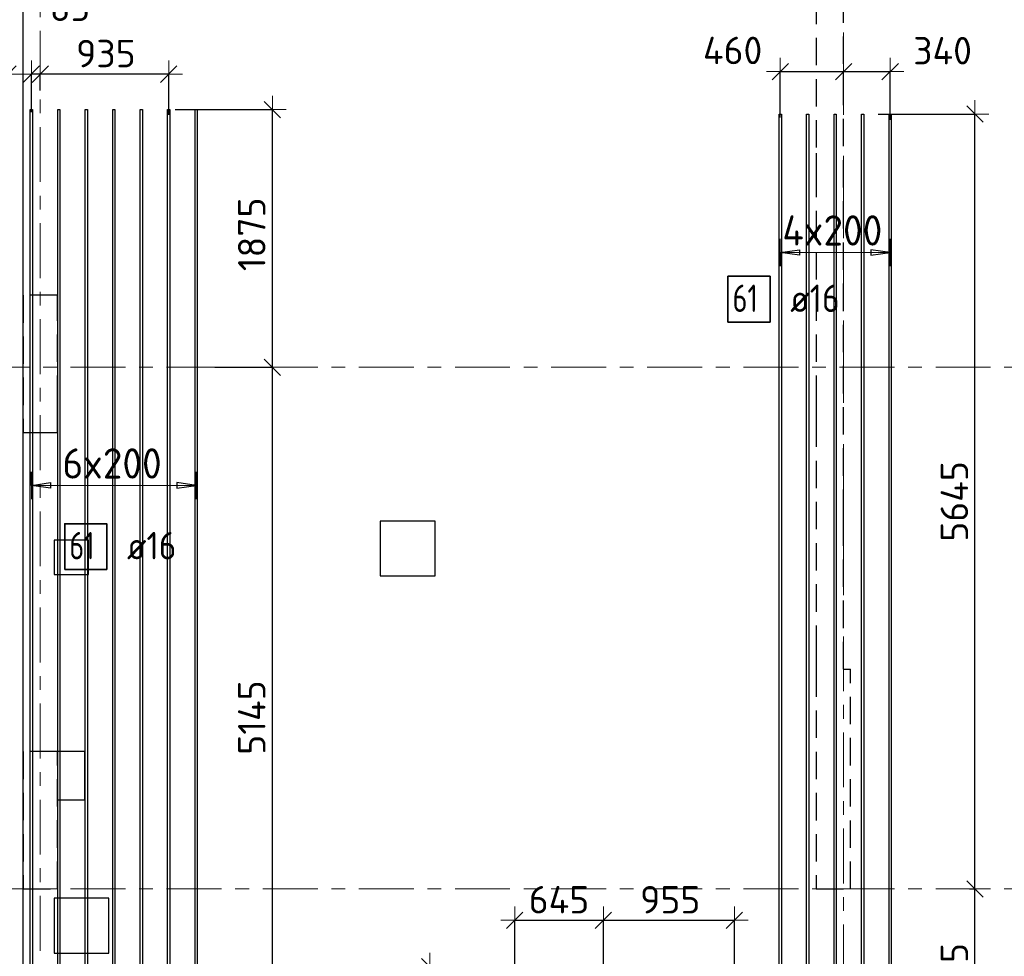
# Model space of a CAD drawing. Header units: metres. Extents: x -38 to 98, y -15 to 19.
# Tile 22 of 64: x 32.7 to 39.87, y 8.51 to 15.33. Entities that reach past the tile are written whole.
import ezdxf

# ---------------------------------------------------------------- set-up
doc = ezdxf.new("R2010")
doc.units = ezdxf.units.M
doc.header["$PDMODE"] = 65
for name, pattern in [('______11', [0.5, 0.4, -0.05, 0, -0.05]), ('______2', [0.27, 0.2, -0.07]), ('______5', [1.1, 0.8, -0.1, 0.1, -0.1])]:
    doc.linetypes.add(name, pattern=pattern)
for name, color, linetype, lineweight in [('XR$2$Осевая линия (1)', 7, '______5', 13), ('XR$3$Перекрытие (1)', 7, 'Continuous', 35), ('XR$3$Размерная линия (1)', 7, 'Continuous', 13), ('XR$5$Стена (1)', 7, 'Continuous', 35)]:
    doc.layers.add(name, color=color, linetype=linetype, lineweight=lineweight)
doc.layers.add('XR$3$Арм.стержн.Доп. Арм. верхн.зоны У', color=7, linetype='Continuous', lineweight=35, true_color=0x739641)
doc.styles.add('ISOCPEUR', font='txt')
doc.dimstyles.new('DIMSTYLE_3', dxfattribs={"dimtxt": 0.2, "dimasz": 0.2, "dimexe": 0, "dimexo": 0, "dimgap": 0.1, "dimtad": 2, "dimdec": 0, "dimlfac": 1000, "dimrnd": 5, "dimzin": 12, "dimdsep": 46, "dimtxsty": 'ISOCPEUR', "dimblk1": 'ALL_ML_STRICH', "dimblk2": 'ALL_ML_STRICH', "dimsah": 1, "dimcen": 0, "dimclrd": 7, "dimclre": 256, "dimclrt": 7, "dimadec": 0, "dimazin": 0, "dimtfac": 1, "dimtdec": 0, "dimtix": 1, "dimtmove": 2, "dimatfit": 3, "dimfxl": 0, "dimtzin": 0, "dimlwd": 0, "dimlwe": -3, "dimarcsym": 0})
doc.dimstyles.new('DIMSTYLE_7', dxfattribs={"dimtxt": 0.2, "dimasz": 0.2, "dimexe": 0, "dimexo": 0, "dimgap": 0.1, "dimtad": 2, "dimdec": 0, "dimlfac": 1000, "dimrnd": 5, "dimzin": 12, "dimdsep": 46, "dimtxsty": 'ISOCPEUR', "dimblk1": 'ALL_ML_STRICH', "dimblk2": 'ALL_ML_STRICH', "dimsah": 1, "dimcen": 0, "dimclrd": 7, "dimclre": 256, "dimclrt": 7, "dimadec": 0, "dimazin": 0, "dimtfac": 1, "dimtdec": 0, "dimtix": 1, "dimtmove": 2, "dimatfit": 3, "dimfxl": 0, "dimtvp": 1.2, "dimtzin": 0, "dimlwd": 0, "dimlwe": -3, "dimarcsym": 0})

# ---------------------------------------------------------------- blocks, each defined once
blk = doc.blocks.new('ALL_ML_STRICH')
at = {"color": 0, "linetype": 'ByBlock', "lineweight": -2}
for p, q in [((0, -0.5), (0, 0.5)), ((-1, 0), (0.5, 0)), ((-0.3, -0.3), (0.3, 0.3))]:
    blk.add_line(p, q, dxfattribs=at)
blk = doc.blocks.new('*D134')
at = {"layer": 'DEFPOINTS', "color": 7, "linetype": 'Continuous', "lineweight": 13, "transparency": 33554687}
for p in [(32.55, 14.9354), (32.55, 14.7952), (32.6146, 14.6376)]:
    blk.add_point(p, dxfattribs=at)
at = {"layer": 'XR$3$Размерная линия (1)', "color": 9, "linetype": 'Continuous', "lineweight": -2, "true_color": 0xc7c7c7, "transparency": 33554687}
for p, q in [((32.55, 14.8152), (32.55, 14.9354)), ((32.6146, 14.6576), (32.6146, 14.9354))]:
    blk.add_line(p, q, dxfattribs=at)
at = {"layer": 'XR$3$Размерная линия (1)', "color": 7, "linetype": 'Continuous', "lineweight": -2, "transparency": 33554687}
blk.add_line((32.55, 14.9354), (32.6146, 14.9354), dxfattribs=at)
at = {"layer": 'XR$3$Размерная линия (1)', "color": 7, "linetype": 'Continuous', "lineweight": 13, "transparency": 33554687, "xscale": 0.2, "yscale": 0.2, "zscale": 0.2}
blk.add_blockref('ALL_ML_STRICH', (32.6146, 14.9354), dxfattribs=at)
at = {"layer": 'XR$3$Размерная линия (1)', "color": 7, "linetype": 'Continuous', "lineweight": 13, "transparency": 33554687, "xscale": 0.2, "yscale": 0.2, "zscale": 0.2, "rotation": 180}
blk.add_blockref('ALL_ML_STRICH', (32.55, 14.9354), dxfattribs=at)
at = {"layer": 'XR$3$Размерная линия (1)', "color": 7, "linetype": 'Continuous', "lineweight": 13, "transparency": 33554687, "insert": (32.3526, 15.4228), "char_height": 0.2, "width": 0.4, "attachment_point": 5, "style": 'ISOCPEUR'}
blk.add_mtext('\\A1;{65}', dxfattribs=at)
blk = doc.blocks.new('*D135')
at = {"layer": 'DEFPOINTS', "color": 7, "linetype": 'Continuous', "lineweight": 13, "transparency": 33554687}
for p in [(33.7854, 14.9354), (32.85, 14.7952), (33.7854, 14.6201)]:
    blk.add_point(p, dxfattribs=at)
at = {"layer": 'XR$3$Размерная линия (1)', "color": 9, "linetype": 'Continuous', "lineweight": -2, "true_color": 0xc7c7c7, "transparency": 33554687}
for p, q in [((32.85, 14.8152), (32.85, 14.9354)), ((33.7854, 14.6401), (33.7854, 14.9354))]:
    blk.add_line(p, q, dxfattribs=at)
at = {"layer": 'XR$3$Размерная линия (1)', "color": 7, "linetype": 'Continuous', "lineweight": -2, "transparency": 33554687}
blk.add_line((33.7854, 14.9354), (32.85, 14.9354), dxfattribs=at)
at = {"layer": 'XR$3$Размерная линия (1)', "color": 7, "linetype": 'Continuous', "lineweight": 13, "transparency": 33554687, "xscale": 0.2, "yscale": 0.2, "zscale": 0.2}
for p, rotation in [((32.85, 14.9354), 180), ((33.7854, 14.9354), 360)]:
    blk.add_blockref('ALL_ML_STRICH', p, dxfattribs=dict(at, rotation=rotation))
at = {"layer": 'XR$3$Размерная линия (1)', "color": 7, "linetype": 'Continuous', "lineweight": 13, "transparency": 33554687, "insert": (33.3277, 15.0854), "char_height": 0.2, "width": 0.6, "attachment_point": 5, "style": 'ISOCPEUR'}
blk.add_mtext('\\A1;{935}', dxfattribs=at)
blk = doc.blocks.new('*D136')
at = {"layer": 'DEFPOINTS', "color": 7, "linetype": 'Continuous', "lineweight": 13, "transparency": 33554687}
for p in [(32.85, 14.9354), (32.85, 14.7952), (32.7854, 14.6376)]:
    blk.add_point(p, dxfattribs=at)
at = {"layer": 'XR$3$Размерная линия (1)', "color": 9, "linetype": 'Continuous', "lineweight": -2, "true_color": 0xc7c7c7, "transparency": 33554687}
for p, q in [((32.7854, 14.6576), (32.7854, 14.9354)), ((32.85, 14.8152), (32.85, 14.9354))]:
    blk.add_line(p, q, dxfattribs=at)
at = {"layer": 'XR$3$Размерная линия (1)', "color": 7, "linetype": 'Continuous', "lineweight": -2, "transparency": 33554687}
blk.add_line((32.85, 14.9354), (32.7854, 14.9354), dxfattribs=at)
at = {"layer": 'XR$3$Размерная линия (1)', "color": 7, "linetype": 'Continuous', "lineweight": 13, "transparency": 33554687, "xscale": 0.2, "yscale": 0.2, "zscale": 0.2}
for p, rotation in [((32.85, 14.9354), 360), ((32.7854, 14.9354), 180)]:
    blk.add_blockref('ALL_ML_STRICH', p, dxfattribs=dict(at, rotation=rotation))
at = {"layer": 'XR$3$Размерная линия (1)', "color": 7, "linetype": 'Continuous', "lineweight": 13, "transparency": 33554687, "insert": (33.0674, 15.4228), "char_height": 0.2, "width": 0.4, "attachment_point": 5, "style": 'ISOCPEUR'}
blk.add_mtext('\\A1;{65}', dxfattribs=at)
blk = doc.blocks.new('*D137')
at = {"layer": 'DEFPOINTS', "color": 7, "linetype": 'Continuous', "lineweight": 13, "transparency": 33554687}
for p in [(34.1002, 12.8), (33.8313, 7.6567), (34.5398, 7.6567)]:
    blk.add_point(p, dxfattribs=at)
at = {"layer": 'XR$3$Размерная линия (1)', "color": 9, "linetype": 'Continuous', "lineweight": -2, "true_color": 0xc7c7c7, "transparency": 33554687}
for p, q in [((34.1202, 12.8), (34.5398, 12.8)), ((33.8513, 7.6567), (34.5398, 7.6567))]:
    blk.add_line(p, q, dxfattribs=at)
at = {"layer": 'XR$3$Размерная линия (1)', "color": 7, "linetype": 'Continuous', "lineweight": -2, "transparency": 33554687}
blk.add_line((34.5398, 7.6567), (34.5398, 12.8), dxfattribs=at)
at = {"layer": 'XR$3$Размерная линия (1)', "color": 7, "linetype": 'Continuous', "lineweight": 13, "transparency": 33554687, "xscale": 0.2, "yscale": 0.2, "zscale": 0.2}
for p, rotation in [((34.5398, 12.8), 90), ((34.5398, 7.6567), 270)]:
    blk.add_blockref('ALL_ML_STRICH', p, dxfattribs=dict(at, rotation=rotation))
at = {"layer": 'XR$3$Размерная линия (1)', "color": 7, "linetype": 'Continuous', "lineweight": 13, "transparency": 33554687, "insert": (34.3898, 10.2484), "char_height": 0.2, "width": 0.8, "attachment_point": 5, "rotation": 90, "style": 'ISOCPEUR'}
blk.add_mtext('\\A1;{5145}', dxfattribs=at)
blk = doc.blocks.new('*D138')
at = {"layer": 'DEFPOINTS', "color": 7, "linetype": 'Continuous', "lineweight": 13, "transparency": 33554687}
for p in [(33.8116, 14.6767), (34.1002, 12.8), (34.5398, 12.8)]:
    blk.add_point(p, dxfattribs=at)
at = {"layer": 'XR$3$Размерная линия (1)', "color": 9, "linetype": 'Continuous', "lineweight": -2, "true_color": 0xc7c7c7, "transparency": 33554687}
for p, q in [((33.8316, 14.6767), (34.5398, 14.6767)), ((34.1202, 12.8), (34.5398, 12.8))]:
    blk.add_line(p, q, dxfattribs=at)
at = {"layer": 'XR$3$Размерная линия (1)', "color": 7, "linetype": 'Continuous', "lineweight": -2, "transparency": 33554687}
blk.add_line((34.5398, 12.8), (34.5398, 14.6767), dxfattribs=at)
at = {"layer": 'XR$3$Размерная линия (1)', "color": 7, "linetype": 'Continuous', "lineweight": 13, "transparency": 33554687, "xscale": 0.2, "yscale": 0.2, "zscale": 0.2}
for p, rotation in [((34.5398, 14.6767), 90), ((34.5398, 12.8), 270)]:
    blk.add_blockref('ALL_ML_STRICH', p, dxfattribs=dict(at, rotation=rotation))
at = {"layer": 'XR$3$Размерная линия (1)', "color": 7, "linetype": 'Continuous', "lineweight": 13, "transparency": 33554687, "insert": (34.3898, 13.7684), "char_height": 0.2, "width": 0.8, "attachment_point": 5, "rotation": 90, "style": 'ISOCPEUR'}
blk.add_mtext('\\A1;{1875}', dxfattribs=at)
blk = doc.blocks.new('*D146')
at = {"layer": 'DEFPOINTS', "color": 7, "linetype": 'Continuous', "lineweight": 13, "transparency": 33554687}
for p in [(36.3881, 8.4336), (35.6866, 7.4), (35.8035, 7.4)]:
    blk.add_point(p, dxfattribs=at)
at = {"layer": 'XR$3$Размерная линия (1)', "color": 9, "linetype": 'Continuous', "lineweight": -2, "true_color": 0xc7c7c7, "transparency": 33554687}
for p, q in [((36.3681, 8.4336), (35.6866, 8.4336)), ((35.7835, 7.4), (35.6866, 7.4))]:
    blk.add_line(p, q, dxfattribs=at)
at = {"layer": 'XR$3$Размерная линия (1)', "color": 7, "linetype": 'Continuous', "lineweight": -2, "transparency": 33554687}
blk.add_line((35.6866, 7.4), (35.6866, 8.4336), dxfattribs=at)
at = {"layer": 'XR$3$Размерная линия (1)', "color": 7, "linetype": 'Continuous', "lineweight": 13, "transparency": 33554687, "xscale": 0.2, "yscale": 0.2, "zscale": 0.2}
for p, rotation in [((35.6866, 8.4336), 90), ((35.6866, 7.4), 270)]:
    blk.add_blockref('ALL_ML_STRICH', p, dxfattribs=dict(at, rotation=rotation))
at = {"layer": 'XR$3$Размерная линия (1)', "color": 7, "linetype": 'Continuous', "lineweight": 13, "transparency": 33554687, "insert": (35.5366, 7.9468), "char_height": 0.2, "width": 0.8, "attachment_point": 5, "rotation": 90, "style": 'ISOCPEUR'}
blk.add_mtext('\\A1;{1035}', dxfattribs=at)
blk = doc.blocks.new('*D147')
at = {"layer": 'DEFPOINTS', "color": 7, "linetype": 'Continuous', "lineweight": 13, "transparency": 33554687}
for p in [(39.5971, 9), (38.9504, 7.6251), (39.6561, 7.6251)]:
    blk.add_point(p, dxfattribs=at)
at = {"layer": 'XR$3$Размерная линия (1)', "color": 9, "linetype": 'Continuous', "lineweight": -2, "true_color": 0xc7c7c7, "transparency": 33554687}
for p, q in [((39.6171, 9), (39.6561, 9)), ((38.9704, 7.6251), (39.6561, 7.6251))]:
    blk.add_line(p, q, dxfattribs=at)
at = {"layer": 'XR$3$Размерная линия (1)', "color": 7, "linetype": 'Continuous', "lineweight": -2, "transparency": 33554687}
blk.add_line((39.6561, 7.6251), (39.6561, 9), dxfattribs=at)
at = {"layer": 'XR$3$Размерная линия (1)', "color": 7, "linetype": 'Continuous', "lineweight": 13, "transparency": 33554687, "xscale": 0.2, "yscale": 0.2, "zscale": 0.2}
for p, rotation in [((39.6561, 9), 90), ((39.6561, 7.6251), 270)]:
    blk.add_blockref('ALL_ML_STRICH', p, dxfattribs=dict(at, rotation=rotation))
at = {"layer": 'XR$3$Размерная линия (1)', "color": 7, "linetype": 'Continuous', "lineweight": 13, "transparency": 33554687, "insert": (39.5061, 8.3426), "char_height": 0.2, "width": 0.8, "attachment_point": 5, "rotation": 90, "style": 'ISOCPEUR'}
blk.add_mtext('\\A1;{1375}', dxfattribs=at)
blk = doc.blocks.new('*D148')
at = {"layer": 'DEFPOINTS', "color": 7, "linetype": 'Continuous', "lineweight": 13, "transparency": 33554687}
for p in [(38.9303, 14.6451), (39.5971, 9), (39.6561, 9)]:
    blk.add_point(p, dxfattribs=at)
at = {"layer": 'XR$3$Размерная линия (1)', "color": 9, "linetype": 'Continuous', "lineweight": -2, "true_color": 0xc7c7c7, "transparency": 33554687}
for p, q in [((38.9503, 14.6451), (39.6561, 14.6451)), ((39.6171, 9), (39.6561, 9))]:
    blk.add_line(p, q, dxfattribs=at)
at = {"layer": 'XR$3$Размерная линия (1)', "color": 7, "linetype": 'Continuous', "lineweight": -2, "transparency": 33554687}
blk.add_line((39.6561, 9), (39.6561, 14.6451), dxfattribs=at)
at = {"layer": 'XR$3$Размерная линия (1)', "color": 7, "linetype": 'Continuous', "lineweight": 13, "transparency": 33554687, "xscale": 0.2, "yscale": 0.2, "zscale": 0.2}
for p, rotation in [((39.6561, 14.6451), 90), ((39.6561, 9), 270)]:
    blk.add_blockref('ALL_ML_STRICH', p, dxfattribs=dict(at, rotation=rotation))
at = {"layer": 'XR$3$Размерная линия (1)', "color": 7, "linetype": 'Continuous', "lineweight": 13, "transparency": 33554687, "insert": (39.5061, 11.8226), "char_height": 0.2, "width": 0.8, "attachment_point": 5, "rotation": 90, "style": 'ISOCPEUR'}
blk.add_mtext('\\A1;{5645}', dxfattribs=at)
blk = doc.blocks.new('*D153')
at = {"layer": 'DEFPOINTS', "color": 7, "linetype": 'Continuous', "lineweight": 13, "transparency": 33554687}
for p in [(36.3045, 8.7713), (36.3045, 8.3228), (36.95, 8.0846)]:
    blk.add_point(p, dxfattribs=at)
at = {"layer": 'XR$3$Размерная линия (1)', "color": 9, "linetype": 'Continuous', "lineweight": -2, "true_color": 0xc7c7c7, "transparency": 33554687}
for p, q in [((36.3045, 8.3428), (36.3045, 8.7713)), ((36.95, 8.1046), (36.95, 8.7713))]:
    blk.add_line(p, q, dxfattribs=at)
at = {"layer": 'XR$3$Размерная линия (1)', "color": 7, "linetype": 'Continuous', "lineweight": -2, "transparency": 33554687}
blk.add_line((36.3045, 8.7713), (36.95, 8.7713), dxfattribs=at)
at = {"layer": 'XR$3$Размерная линия (1)', "color": 7, "linetype": 'Continuous', "lineweight": 13, "transparency": 33554687, "xscale": 0.2, "yscale": 0.2, "zscale": 0.2, "rotation": 180}
blk.add_blockref('ALL_ML_STRICH', (36.3045, 8.7713), dxfattribs=at)
at = {"layer": 'XR$3$Размерная линия (1)', "color": 7, "linetype": 'Continuous', "lineweight": 13, "transparency": 33554687, "xscale": 0.2, "yscale": 0.2, "zscale": 0.2}
blk.add_blockref('ALL_ML_STRICH', (36.95, 8.7713), dxfattribs=at)
at = {"layer": 'XR$3$Размерная линия (1)', "color": 7, "linetype": 'Continuous', "lineweight": 13, "transparency": 33554687, "insert": (36.6272, 8.9213), "char_height": 0.2, "width": 0.6, "attachment_point": 5, "style": 'ISOCPEUR'}
blk.add_mtext('\\A1;{645}', dxfattribs=at)
blk = doc.blocks.new('*D154')
at = {"layer": 'DEFPOINTS', "color": 7, "linetype": 'Continuous', "lineweight": 13, "transparency": 33554687}
for p in [(36.95, 8.7713), (37.9045, 8.3368), (36.95, 8.0846)]:
    blk.add_point(p, dxfattribs=at)
at = {"layer": 'XR$3$Размерная линия (1)', "color": 9, "linetype": 'Continuous', "lineweight": -2, "true_color": 0xc7c7c7, "transparency": 33554687}
for p, q in [((36.95, 8.1046), (36.95, 8.7713)), ((37.9045, 8.3568), (37.9045, 8.7713))]:
    blk.add_line(p, q, dxfattribs=at)
at = {"layer": 'XR$3$Размерная линия (1)', "color": 7, "linetype": 'Continuous', "lineweight": -2, "transparency": 33554687}
blk.add_line((36.95, 8.7713), (37.9045, 8.7713), dxfattribs=at)
at = {"layer": 'XR$3$Размерная линия (1)', "color": 7, "linetype": 'Continuous', "lineweight": 13, "transparency": 33554687, "xscale": 0.2, "yscale": 0.2, "zscale": 0.2, "rotation": 180}
blk.add_blockref('ALL_ML_STRICH', (36.95, 8.7713), dxfattribs=at)
at = {"layer": 'XR$3$Размерная линия (1)', "color": 7, "linetype": 'Continuous', "lineweight": 13, "transparency": 33554687, "xscale": 0.2, "yscale": 0.2, "zscale": 0.2}
blk.add_blockref('ALL_ML_STRICH', (37.9045, 8.7713), dxfattribs=at)
at = {"layer": 'XR$3$Размерная линия (1)', "color": 7, "linetype": 'Continuous', "lineweight": 13, "transparency": 33554687, "insert": (37.4372, 8.9213), "char_height": 0.2, "width": 0.6, "attachment_point": 5, "style": 'ISOCPEUR'}
blk.add_mtext('\\A1;{955}', dxfattribs=at)
blk = doc.blocks.new('*D155')
at = {"layer": 'DEFPOINTS', "color": 7, "linetype": 'Continuous', "lineweight": 13, "transparency": 33554687}
for p in [(38.2383, 14.9541), (38.7, 14.8376), (38.2383, 14.5995)]:
    blk.add_point(p, dxfattribs=at)
at = {"layer": 'XR$3$Размерная линия (1)', "color": 9, "linetype": 'Continuous', "lineweight": -2, "true_color": 0xc7c7c7, "transparency": 33554687}
for p, q in [((38.2383, 14.6195), (38.2383, 14.9541)), ((38.7, 14.8576), (38.7, 14.9541))]:
    blk.add_line(p, q, dxfattribs=at)
at = {"layer": 'XR$3$Размерная линия (1)', "color": 7, "linetype": 'Continuous', "lineweight": -2, "transparency": 33554687}
blk.add_line((38.2383, 14.9541), (38.7, 14.9541), dxfattribs=at)
at = {"layer": 'XR$3$Размерная линия (1)', "color": 7, "linetype": 'Continuous', "lineweight": 13, "transparency": 33554687, "xscale": 0.2, "yscale": 0.2, "zscale": 0.2, "rotation": 180}
blk.add_blockref('ALL_ML_STRICH', (38.2383, 14.9541), dxfattribs=at)
at = {"layer": 'XR$3$Размерная линия (1)', "color": 7, "linetype": 'Continuous', "lineweight": 13, "transparency": 33554687, "xscale": 0.2, "yscale": 0.2, "zscale": 0.2}
blk.add_blockref('ALL_ML_STRICH', (38.7, 14.9541), dxfattribs=at)
at = {"layer": 'XR$3$Размерная линия (1)', "color": 7, "linetype": 'Continuous', "lineweight": 13, "transparency": 33554687, "insert": (37.8915, 15.1081), "char_height": 0.2, "width": 0.6, "attachment_point": 5, "style": 'ISOCPEUR'}
blk.add_mtext('\\A1;{460}', dxfattribs=at)
blk = doc.blocks.new('*D156')
at = {"layer": 'DEFPOINTS', "color": 7, "linetype": 'Continuous', "lineweight": 13, "transparency": 33554687}
for p in [(38.7, 14.9541), (38.7, 14.8376), (39.0383, 14.5837)]:
    blk.add_point(p, dxfattribs=at)
at = {"layer": 'XR$3$Размерная линия (1)', "color": 9, "linetype": 'Continuous', "lineweight": -2, "true_color": 0xc7c7c7, "transparency": 33554687}
for p, q in [((38.7, 14.8576), (38.7, 14.9541)), ((39.0383, 14.6037), (39.0383, 14.9541))]:
    blk.add_line(p, q, dxfattribs=at)
at = {"layer": 'XR$3$Размерная линия (1)', "color": 7, "linetype": 'Continuous', "lineweight": -2, "transparency": 33554687}
blk.add_line((38.7, 14.9541), (39.0383, 14.9541), dxfattribs=at)
at = {"layer": 'XR$3$Размерная линия (1)', "color": 7, "linetype": 'Continuous', "lineweight": 13, "transparency": 33554687, "xscale": 0.2, "yscale": 0.2, "zscale": 0.2, "rotation": 180}
blk.add_blockref('ALL_ML_STRICH', (38.7, 14.9541), dxfattribs=at)
at = {"layer": 'XR$3$Размерная линия (1)', "color": 7, "linetype": 'Continuous', "lineweight": 13, "transparency": 33554687, "xscale": 0.2, "yscale": 0.2, "zscale": 0.2}
blk.add_blockref('ALL_ML_STRICH', (39.0383, 14.9541), dxfattribs=at)
at = {"layer": 'XR$3$Размерная линия (1)', "color": 7, "linetype": 'Continuous', "lineweight": 13, "transparency": 33554687, "insert": (39.4202, 15.1063), "char_height": 0.2, "width": 0.6, "attachment_point": 5, "style": 'ISOCPEUR'}
blk.add_mtext('\\A1;{340}', dxfattribs=at)

msp = doc.modelspace()

# ---------------------------------------------------------------- linework, layer by layer
at = {"layer": 'XR$2$Осевая линия (1)', "color": 253, "linetype": '______11', "lineweight": 13, "true_color": 0xa0a0a0, "transparency": 33554687}
for p, q in [((32.85, -2.65), (32.85, 18.35)), ((38.7, 8.34), (38.7, 18.35)), ((-2.63, 12.8), (62.6, 12.8)), ((-2.63, 9), (62.6, 9)), ((36.95, -2.65), (36.95, 8.76))]:
    msp.add_line(p, q, dxfattribs=at)
at = {"layer": 'XR$3$Арм.стержн.Доп. Арм. верхн.зоны У', "color": 253, "linetype": 'Continuous', "lineweight": -3, "true_color": 0xa0a0a0, "transparency": 33554687}
for p, q in [((38.2383, 13.6368), (38.2383, 13.7368)), ((39.0383, 13.6368), (39.0383, 13.7368)), ((38.2383, 13.6368), (38.2383, 13.5368)), ((39.0383, 13.6368), (39.0383, 13.5368)), ((32.7854, 11.9395), (32.7854, 12.0395)), ((33.9854, 11.9395), (33.9854, 12.0395)), ((32.7854, 11.9395), (32.7854, 11.8395)), ((33.9854, 11.9395), (33.9854, 11.8395))]:
    msp.add_line(p, q, dxfattribs=at)
at = {"layer": 'XR$3$Арм.стержн.Доп. Арм. верхн.зоны У', "color": 7, "linetype": 'Continuous', "lineweight": 25, "transparency": 33554687}
for p, q in [((38.2383, 13.6368), (38.3783, 13.6568)), ((38.3783, 13.6168), (38.2383, 13.6368)), ((38.3783, 13.6568), (38.3783, 13.6168)), ((39.0383, 13.6368), (38.8983, 13.6568)), ((38.8983, 13.6568), (38.8983, 13.6168)), ((38.8983, 13.6168), (39.0383, 13.6368)), ((32.7854, 11.9395), (32.9254, 11.9595)), ((32.9254, 11.9195), (32.7854, 11.9395)), ((32.9254, 11.9595), (32.9254, 11.9195)), ((33.9854, 11.9395), (33.8454, 11.9595)), ((33.8454, 11.9595), (33.8454, 11.9195)), ((33.8454, 11.9195), (33.9854, 11.9395))]:
    msp.add_line(p, q, dxfattribs=at)
at = {"layer": 'XR$3$Арм.стержн.Доп. Арм. верхн.зоны У', "color": 7, "linetype": 'Continuous', "lineweight": 13, "transparency": 33554687}
for p, q in [((38.2383, 13.6368), (38.2383, 13.6368)), ((38.2383, 13.6368), (39.0383, 13.6368)), ((39.0383, 13.6368), (39.0383, 13.6368)), ((32.7854, 11.9395), (32.7854, 11.9395)), ((33.9854, 11.9395), (33.9854, 11.9395))]:
    msp.add_line(p, q, dxfattribs=at)
at = {"layer": 'XR$3$Арм.стержн.Доп. Арм. верхн.зоны У', "color": 7, "linetype": 'Continuous', "lineweight": 25, "transparency": 33554687}
for points in [[(32.7774, 7.6567), (32.7774, 14.6767), (32.7934, 14.6767), (32.7934, 7.6567), (32.7774, 7.6567)], [(32.9774, 7.6567), (32.9774, 14.6767), (32.9934, 14.6767), (32.9934, 7.6567), (32.9774, 7.6567)], [(33.1774, 7.6567), (33.1774, 14.6767), (33.1934, 14.6767), (33.1934, 7.6567), (33.1774, 7.6567)], [(33.3774, 7.6567), (33.3774, 14.6767), (33.3934, 14.6767), (33.3934, 7.6567), (33.3774, 7.6567)], [(33.5774, 7.6567), (33.5774, 14.6767), (33.5934, 14.6767), (33.5934, 7.6567), (33.5774, 7.6567)], [(33.7774, 7.6567), (33.7774, 14.6767), (33.7934, 14.6767), (33.7934, 7.6567), (33.7774, 7.6567)], [(33.9774, 7.6567), (33.9774, 14.6767), (33.9934, 14.6767), (33.9934, 7.6567), (33.9774, 7.6567)], [(38.2463, 14.6451), (38.2463, 7.6251), (38.2303, 7.6251), (38.2303, 14.6451), (38.2463, 14.6451)], [(38.4463, 14.6451), (38.4463, 7.6251), (38.4303, 7.6251), (38.4303, 14.6451), (38.4463, 14.6451)], [(38.6463, 14.6451), (38.6463, 7.6251), (38.6303, 7.6251), (38.6303, 14.6451), (38.6463, 14.6451)], [(38.8463, 14.6451), (38.8463, 7.6251), (38.8303, 7.6251), (38.8303, 14.6451), (38.8463, 14.6451)], [(39.0463, 14.6451), (39.0463, 7.6251), (39.0303, 7.6251), (39.0303, 14.6451), (39.0463, 14.6451)]]:
    msp.add_lwpolyline(points, dxfattribs=at)
at = {"layer": 'XR$3$Арм.стержн.Доп. Арм. верхн.зоны У', "color": 7, "linetype": 'Continuous', "lineweight": 35, "transparency": 33554687}
for points in [[(37.8576, 13.1294), (38.1643, 13.1294), (38.1643, 13.4627), (37.8576, 13.4627), (37.8576, 13.1294)], [(33.0278, 11.3273), (33.3345, 11.3273), (33.3345, 11.6606), (33.0278, 11.6606), (33.0278, 11.3273)]]:
    msp.add_lwpolyline(points, dxfattribs=at)
at = {"layer": 'XR$3$Арм.стержн.Доп. Арм. верхн.зоны У', "color": 7, "linetype": 'Continuous', "lineweight": 13, "transparency": 33554687}
msp.add_lwpolyline([(32.7854, 11.9395), (32.8624, 11.9395), (32.8624, 11.9395), (33.9854, 11.9395)], dxfattribs=at)
at = {"layer": 'XR$3$Перекрытие (1)', "color": 7, "linetype": 'Continuous', "lineweight": 25, "transparency": 33554687}
for p, q in [((32.725, -0.25), (32.725, 16.65)), ((35.325, 11.68), (35.325, 11.28)), ((35.725, 11.68), (35.325, 11.68)), ((35.725, 11.28), (35.725, 11.68)), ((32.95, 11.54), (32.95, 11.29)), ((33.2, 11.54), (32.95, 11.54)), ((33.2, 11.29), (33.2, 11.54)), ((32.95, 11.29), (33.2, 11.29)), ((35.325, 11.28), (35.725, 11.28)), ((32.975, 10), (32.975, 9.65)), ((33.175, 10), (32.975, 10)), ((33.175, 9.65), (33.175, 10)), ((32.975, 9.65), (33.175, 9.65)), ((32.9499, 8.9317), (32.9499, 8.5317)), ((33.3499, 8.9317), (32.9499, 8.9317)), ((33.3499, 8.5317), (33.3499, 8.9317)), ((32.9499, 8.5317), (33.3499, 8.5317))]:
    msp.add_line(p, q, dxfattribs=at)
at = {"layer": 'XR$5$Стена (1)', "color": 253, "linetype": '______2', "lineweight": -3, "true_color": 0xa0a0a0, "transparency": 33554687}
for p, q in [((38.5, 16.4), (38.5, 14.3595)), ((38.7, 11.71), (38.7, 16.4)), ((38.5, 14.3595), (38.5, 14.2395)), ((38.5, 14.2395), (38.5, 12.5395)), ((32.975, 13.325), (32.725, 13.325)), ((32.725, 13.325), (32.725, 12.325)), ((32.975, 13.325), (32.895, 13.325)), ((32.975, 12.5395), (32.975, 13.325)), ((32.975, 12.4195), (32.975, 12.5395)), ((38.5, 12.5395), (38.5, 12.4195)), ((32.975, 12.325), (32.975, 12.4195)), ((38.5, 12.4195), (38.5, 10.7195)), ((32.725, 12.325), (32.895, 12.325)), ((32.895, 12.325), (32.975, 12.325)), ((38.7, 11.59), (38.7, 11.71)), ((38.7, 10.6), (38.7, 11.59)), ((38.5, 10.7195), (38.5, 10.5995)), ((38.5, 10.5995), (38.5, 8.9995)), ((38.7, 10.6), (38.75, 10.6)), ((38.75, 8.9995), (38.75, 10.6)), ((32.975, 10), (32.725, 10)), ((32.725, 10), (32.725, 9)), ((32.975, 10), (32.895, 10)), ((32.975, 9), (32.975, 10)), ((32.725, 9), (32.975, 9)), ((38.5, 8.9995), (38.75, 8.9995))]:
    msp.add_line(p, q, dxfattribs=at)

# ---------------------------------------------------------------- texts
at = {"layer": 'XR$3$Арм.стержн.Доп. Арм. верхн.зоны У', "color": 7, "linetype": 'Continuous', "lineweight": 13, "transparency": 33554687, "char_height": 0.22, "attachment_point": 7, "style": 'ISOCPEUR'}
for s, insert, width in [('\\W0.95;4x200', (38.2533, 13.6868), 0.895564), ('\\W0.95;6x200', (33.0114, 11.9895), 0.873359)]:
    msp.add_mtext(s, dxfattribs=dict(at, insert=insert, width=width))
at = {"layer": 'XR$3$Арм.стержн.Доп. Арм. верхн.зоны У', "color": 7, "linetype": 'Continuous', "lineweight": 25, "transparency": 33554687, "char_height": 0.2, "attachment_point": 7, "style": 'ISOCPEUR'}
for s, insert, width in [('\\W0.75;61', (37.8909, 13.2027), 0.314854), ('\\W0.89; ø16 ', (38.1976, 13.2027), 0.749105), ('\\W0.75;61', (33.0612, 11.4006), 0.314854), ('\\W0.89; ø16 ', (33.3678, 11.4006), 0.749105)]:
    msp.add_mtext(s, dxfattribs=dict(at, insert=insert, width=width))

# ---------------------------------------------------------------- dimensions: what is measured, and where the dimension line sits
at = {"layer": 'XR$3$Размерная линия (1)', "color": 7, "linetype": 'Continuous', "lineweight": 13, "transparency": 33554687}
for base, p1, p2, dimstyle, picture, middle in [((32.6146, 14.9354), (32.55, 14.8152), (32.6146, 14.6576), 'DIMSTYLE_7', '*D134', (32.3526, 15.4228)), ((38.7, 14.9541), (38.2383, 14.6195), (38.7, 14.8576), 'DIMSTYLE_7', '*D155', (37.8915, 15.1081)), ((39.0383, 14.9541), (38.7, 14.8576), (39.0383, 14.6037), 'DIMSTYLE_7', '*D156', (39.4202, 15.1063)), ((36.95, 8.77133), (36.30448, 8.34279), (36.95, 8.10462), 'DIMSTYLE_3', '*D153', (36.62724, 8.92133)), ((37.90448, 8.77133), (36.95, 8.10462), (37.90448, 8.3568), 'DIMSTYLE_3', '*D154', (37.43724, 8.92133))]:
    dim = msp.add_linear_dim(base=base, p1=p1, p2=p2, dimstyle=dimstyle, override={"dimpost": '<>', "dimclrd": 7, "dimclre": 9, "dimclrt": 7, "dimlwd": 0, "dimlwe": 65533}, dxfattribs=at)
    dim.commit()
    dim.dimension.update_dxf_attribs({"geometry": picture, "text_midpoint": middle, "dimtype": 160})
for base, p1, p2, angle, dimstyle, picture, middle in [((32.7854, 14.9354), (32.85, 14.8152), (32.7854, 14.6576), 180, 'DIMSTYLE_7', '*D136', (33.0674, 15.4228)), ((32.85, 14.9354), (33.7854, 14.6401), (32.85, 14.8152), 180, 'DIMSTYLE_3', '*D135', (33.3277, 15.0854)), ((34.5398, 14.6767), (34.1202, 12.8), (33.8316, 14.6767), 90, 'DIMSTYLE_3', '*D138', (34.3898, 13.7684)), ((39.6561, 14.6451), (39.6171, 9), (38.9503, 14.6451), 90, 'DIMSTYLE_3', '*D148', (39.5061, 11.8226)), ((34.5398, 12.8), (33.8513, 7.6567), (34.1202, 12.8), 90, 'DIMSTYLE_3', '*D137', (34.3898, 10.2484)), ((39.6561, 9), (38.9704, 7.6251), (39.6171, 9), 90, 'DIMSTYLE_3', '*D147', (39.5061, 8.3426)), ((35.6866, 8.4336), (35.7835, 7.4), (36.3681, 8.4336), 90, 'DIMSTYLE_3', '*D146', (35.5366, 7.9468))]:
    dim = msp.add_linear_dim(base=base, p1=p1, p2=p2, angle=angle, dimstyle=dimstyle, override={"dimpost": '<>', "dimclrd": 7, "dimclre": 9, "dimclrt": 7, "dimlwd": 0, "dimlwe": 65533}, dxfattribs=at)
    dim.commit()
    dim.dimension.update_dxf_attribs({"geometry": picture, "text_midpoint": middle, "dimtype": 160})

doc.saveas('drawing.dxf')
